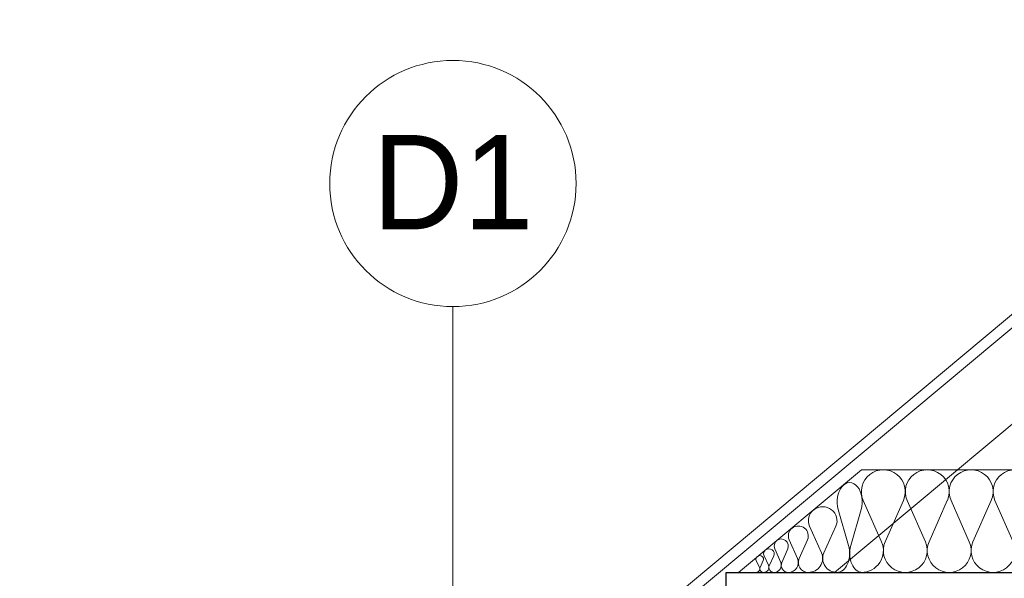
# Model space of a CAD drawing. Extents: x -149893 to 127691, y 5328 to 37028.
# Tile 67 of 88: x 68348 to 70746, y 29828 to 31190. Entities that reach past the tile are written whole.
import ezdxf

# ---------------------------------------------------------------- set-up
doc = ezdxf.new("R2010")
doc.units = 0
doc.header["$MEASUREMENT"] = 0
doc.layers.add('Arch ocieplenie', color=7, linetype='Continuous')
doc.layers.add('Arch opisy', color=7, linetype='Continuous')
doc.layers.add('Arch ocieplenie_Nr_Pióra__24', color=7, linetype='Continuous', lineweight=13, true_color=0x029e21)
for name, color, linetype, lineweight in [('Arch opisy_Nr_Pióra__1', 7, 'Continuous', 25), ('Arch opisy_Nr_Pióra__21', 7, 'Continuous', 13), ('INWENT DACH_Nr_Pióra__21', 7, 'Continuous', 13), ('INWENT KONST. DREWNIANA_Nr_Pióra__21', 7, 'Continuous', 13), ('INWENT STROPY_Nr_Pióra__1', 7, 'Continuous', 25)]:
    doc.layers.add(name, color=color, linetype=linetype, lineweight=lineweight)
doc.styles.add('GENERATED_STYLE_4', font='txt')

# ---------------------------------------------------------------- blocks, each defined once
blk = doc.blocks.new('Izolacja cieplna 14_47', base_point=(70398.2, 29842.8))
at = {"layer": 'Arch ocieplenie_Nr_Pióra__24', "linetype": 'Continuous'}
for p, q in [((70402.6, 30018.3), (70447.1, 29917.3)), ((70456.1, 29917.3), (70500.6, 30018.3)), ((70509.6, 30018.3), (70554.1, 29917.3)), ((70563, 29917.3), (70607.5, 30018.3)), ((70616.5, 30018.3), (70661, 29917.3)), ((70670, 29917.3), (70714.5, 30018.3)), ((70723.4, 30018.3), (70767.9, 29917.3))]:
    blk.add_line(p, q, dxfattribs=at)
for centre, start_param, end_param in [((70451.6, 30039.7), 5.870392, 9.837571), ((70558.6, 30039.7), 5.870392, 9.837571), ((70665.5, 30039.7), 5.870392, 9.837571), ((70772.4, 30039.7), 5.870392, 9.837571), ((70398.2, 29896), 4.712389, 6.695979), ((70505.1, 29896), 2.7288, 6.695979), ((70612, 29896), 2.7288, 6.695979), ((70718.9, 29896), 2.7288, 6.695979)]:
    blk.add_ellipse(centre, major_axis=(53.5, 0), ratio=0.994467, start_param=start_param, end_param=end_param, dxfattribs=at)
blk = doc.blocks.new('Izolacja cieplna 14_50', base_point=(70268.9, 29842.8))
at = {"layer": 'Arch ocieplenie_Nr_Pióra__24', "linetype": 'Continuous'}
for p, q in [((70271.8, 29955.2), (70301, 29890.5)), ((70306.8, 29890.5), (70336, 29955.2))]:
    blk.add_line(p, q, dxfattribs=at)
for centre, start_param, end_param in [((70303.9, 29968.8), 5.870392, 9.837571), ((70268.9, 29876.9), 4.712389, 6.695979), ((70338.9, 29876.9), 2.7288, 4.712389)]:
    blk.add_ellipse(centre, major_axis=(35, 0), ratio=0.972257, start_param=start_param, end_param=end_param, dxfattribs=at)
blk = doc.blocks.new('Izolacja cieplna 14_51', base_point=(70338.9, 29842.8))
at = {"layer": 'Arch ocieplenie_Nr_Pióra__24', "linetype": 'Continuous'}
for p, q in [((70341.5, 29996.3), (70367.1, 29908)), ((70372.2, 29908), (70397.8, 29996.3))]:
    blk.add_line(p, q, dxfattribs=at)
for centre, start_param, end_param in [((70369.7, 30015), 4.299595, 8.266775), ((70338.9, 29889.3), 3.141593, 5.125182), ((70400.4, 29889.3), 1.158004, 3.141593)]:
    blk.add_ellipse(centre, major_axis=(0, 46.5), ratio=0.661353, start_param=start_param, end_param=end_param, dxfattribs=at)
blk = doc.blocks.new('Izolacja cieplna 14_100', base_point=(70220.3, 29842.8))
at = {"layer": 'Arch ocieplenie_Nr_Pióra__24', "linetype": 'Continuous'}
for p, q in [((70222.3, 29922), (70242.6, 29876.5)), ((70246.6, 29876.5), (70266.9, 29922))]:
    blk.add_line(p, q, dxfattribs=at)
for centre, start_param, end_param in [((70244.6, 29931.7), 5.870392, 9.837571), ((70220.3, 29866.8), 4.712389, 6.695979), ((70268.9, 29866.8), 2.7288, 4.712389)]:
    blk.add_ellipse(centre, major_axis=(24.3, 0), ratio=0.987489, start_param=start_param, end_param=end_param, dxfattribs=at)
blk = doc.blocks.new('Izolacja cieplna 14_101', base_point=(70185.8, 29842.8))
at = {"layer": 'Arch ocieplenie_Nr_Pióra__24', "linetype": 'Continuous'}
for p, q in [((70187.2, 29900), (70201.6, 29867.1)), ((70204.5, 29867.1), (70218.9, 29900))]:
    blk.add_line(p, q, dxfattribs=at)
for centre, start_param, end_param in [((70203, 29906.9), 4.299595, 8.266775), ((70185.8, 29860.1), 3.141593, 5.125182), ((70220.3, 29860.1), 1.158004, 3.141593)]:
    blk.add_ellipse(centre, major_axis=(0, 17.3), ratio=0.997344, start_param=start_param, end_param=end_param, dxfattribs=at)
blk = doc.blocks.new('Izolacja cieplna 14_102', base_point=(70160, 29842.8))
at = {"layer": 'Arch ocieplenie_Nr_Pióra__24', "linetype": 'Continuous'}
for p, q in [((70161.1, 29883.2), (70171.8, 29860)), ((70174, 29860), (70184.7, 29883.2))]:
    blk.add_line(p, q, dxfattribs=at)
for centre, start_param, end_param in [((70172.9, 29888.1), 5.870392, 9.837571), ((70160, 29855.1), 4.712389, 6.695979), ((70185.8, 29855.1), 2.7288, 4.712389)]:
    blk.add_ellipse(centre, major_axis=(12.9, 0), ratio=0.950826, start_param=start_param, end_param=end_param, dxfattribs=at)
blk = doc.blocks.new('Izolacja cieplna 14_103', base_point=(70141.4, 29842.8))
at = {"layer": 'Arch ocieplenie_Nr_Pióra__24', "linetype": 'Continuous'}
for p, q in [((70142.2, 29871.5), (70149.9, 29855)), ((70151.5, 29855), (70159.2, 29871.5))]:
    blk.add_line(p, q, dxfattribs=at)
for centre, start_param, end_param in [((70150.7, 29875), 5.870392, 9.837571), ((70141.4, 29851.5), 4.712389, 6.695979), ((70160, 29851.5), 2.7288, 4.712389)]:
    blk.add_ellipse(centre, major_axis=(9.31, 0), ratio=0.932615, start_param=start_param, end_param=end_param, dxfattribs=at)
blk = doc.blocks.new('Linia_8', base_point=(69403.3, 29333.1))
at = {"layer": 'Arch opisy_Nr_Pióra__21', "linetype": 'Continuous'}
blk.add_line((69403.3, 29333.1), (69403.3, 30490.6), dxfattribs=at)
blk.add_circle((69403.3, 30790.6), 300, dxfattribs=at)

msp = doc.modelspace()

# ---------------------------------------------------------------- linework, layer by layer
at = {"layer": 'Arch ocieplenie_Nr_Pióra__24', "linetype": 'Continuous'}
for p, q in [((70099, 29842.8), (70398.2, 30092.8)), ((70398.2, 30092.8), (74033.8, 30092.8))]:
    msp.add_line(p, q, dxfattribs=at)
at = {"layer": 'INWENT DACH_Nr_Pióra__21', "linetype": 'Continuous'}
msp.add_line((74033.8, 33202.8), (67602.8, 27828.4), dxfattribs=at)
at = {"layer": 'INWENT KONST. DREWNIANA_Nr_Pióra__21', "linetype": 'Continuous'}
for p, q in [((74033.8, 33170.2), (67618.8, 27809.2)), ((74033.8, 32935.7), (70332.9, 29842.8))]:
    msp.add_line(p, q, dxfattribs=at)
at = {"layer": 'INWENT STROPY_Nr_Pióra__1', "linetype": 'Continuous'}
for p, q in [((70068.8, 29842.8), (77998.8, 29842.8)), ((70068.8, 29332.8), (70068.8, 29842.8))]:
    msp.add_line(p, q, dxfattribs=at)

# ---------------------------------------------------------------- block references
at = {"layer": 'Arch ocieplenie', "color": 104, "linetype": 'Continuous', "lineweight": 9, "true_color": 0x029e21}
for name, p in [('Izolacja cieplna 14_47', (70398.2, 29842.8)), ('Izolacja cieplna 14_51', (70338.9, 29842.8)), ('Izolacja cieplna 14_50', (70268.9, 29842.8)), ('Izolacja cieplna 14_100', (70220.3, 29842.8)), ('Izolacja cieplna 14_101', (70185.8, 29842.8)), ('Izolacja cieplna 14_103', (70141.4, 29842.8)), ('Izolacja cieplna 14_102', (70160, 29842.8))]:
    msp.add_blockref(name, p, dxfattribs=at)
at = {"layer": 'Arch opisy', "linetype": 'Continuous'}
msp.add_blockref('Linia_8', (69403.3, 29333.1), dxfattribs=at)

# ---------------------------------------------------------------- texts
at = {"layer": 'Arch opisy_Nr_Pióra__1', "linetype": 'Continuous', "insert": (69403.3, 30909.1), "char_height": 230, "attachment_point": 2, "style": 'GENERATED_STYLE_4'}
msp.add_mtext('{D1}', dxfattribs=at)

doc.saveas('drawing.dxf')
